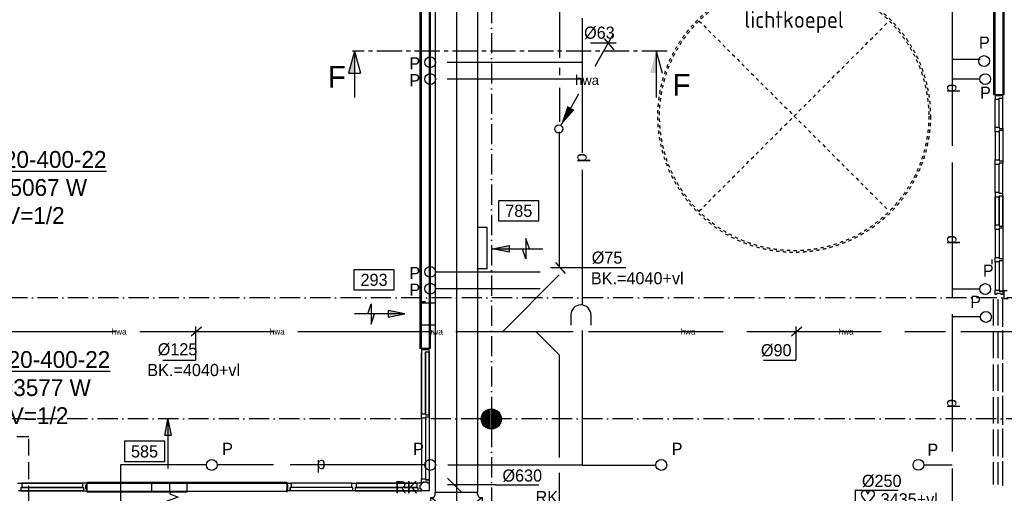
# Model space of a CAD drawing. Extents: x -41378 to 114803, y -24080 to 82188.
# Tile 58 of 137: x 16882 to 31514, y 50723 to 57759. Entities that reach past the tile are written whole.
import ezdxf
from ezdxf.enums import TextEntityAlignment as Align

# ---------------------------------------------------------------- set-up
doc = ezdxf.new("R2010")
doc.units = 0
doc.header["$LTSCALE"] = 50
for name, pattern in [('2322000', [45, 40, -5]), ('2322105', [47, 40, -7]), ('2322108', [7, 5, -2]), ('2322122', [47, 40, -7]), ('CENTER2', [11.25, 7.5, -1.25, 1.25, -1.25]), ('CENTER4', [5, 3.125, -0.625, 0.625, -0.625]), ('DASHDOT', [9, 6, -1.5, 0, -1.5]), ('HIDDEN', [2, 1, -1])]:
    doc.linetypes.add(name, pattern=pattern)
doc.layers.get('0').update_dxf_attribs({"linetype": 'CONTINUOUS'})
doc.layers.get('DEFPOINTS').update_dxf_attribs({"linetype": 'CONTINUOUS'})
for name, color, linetype in [('AL$1----_TEKST', 7, 'CONTINUOUS'), ('AL$7----_STRAMIEN', 1, 'DASHDOT'), ('AL22----_BINNENWAND', 7, 'CONTINUOUS'), ('AL27----_DAKEN', 7, 'CONTINUOUS'), ('AL28----_KONSTRUKTIE', 3, 'CONTINUOUS'), ('AL32----_BINNENKOZ', 7, 'CONTINUOUS'), ('AL37----_DAKOPENING', 7, 'HIDDEN'), ('ALXAA---_GEWBETON', 12, 'CONTINUOUS'), ('DOORSNEDE', 1, 'CONTINUOUS'), ('KABELGGOOT1', 8, 'CONTINUOUS'), ('WI561---', 1, 'CONTINUOUS'), ('WL$1----', 3, 'CONTINUOUS'), ('WL521---', 4, 'CONTINUOUS'), ('WL5501--', 4, 'CONTINUOUS'), ('WL561---_RETOUR', 4, 'CONTINUOUS'), ('WL562---', 4, 'CONTINUOUS'), ('WL570---', 3, 'CONTINUOUS'), ('WL570---_HARTLIJN', 7, 'CONTINUOUS'), ('WL570---_RETOUR', 3, 'CONTINUOUS'), ('WL570---_TOEVOER', 3, 'CONTINUOUS'), ('WM$1----', 1, 'CONTINUOUS'), ('WM521---', 1, 'CONTINUOUS'), ('WM570---', 1, 'CONTINUOUS')]:
    doc.layers.add(name, color=color, linetype=linetype)
doc.layers.get('0').freeze()
doc.styles.add('BURO-018', font='BUROFONT.shx', dxfattribs={"height": 90})
doc.styles.add('BURO-025', font='BUROFONT.shx', dxfattribs={"height": 250})
doc.styles.add('BURO-050', font='BUROFONT.shx', dxfattribs={"height": 500})
doc.styles.get("Standard").update_dxf_attribs({"font": 'ISOCP'})
doc.dimstyles.new('CEES', dxfattribs={"dimscale": 100, "dimtxt": 3, "dimasz": 3, "dimexe": 1, "dimexo": 1, "dimgap": 1.5, "dimtad": 0, "dimdec": 0, "dimzin": 0, "dimtxsty": 'BURO-018', "dimcen": -3, "dimdle": 1.25, "dimclrd": 1, "dimclre": 1, "dimclrt": 1, "dimazin": 3, "dimtfac": 0.75, "dimtdec": 0, "dimtofl": 0, "dimtmove": 0, "dimatfit": 3, "dimtvp": 1.5, "dimtolj": 1, "dimtzin": 0})

# ---------------------------------------------------------------- blocks, each defined once
blk = doc.blocks.new('LU-1D-K-276')
at = {"color": 0, "linetype": 'CONTINUOUS'}
for p, q in [((-0.5, 315), (0.5, 315)), ((-0.5, -315), (0.5, -315))]:
    blk.add_line(p, q, dxfattribs=at)
at = {"layer": 'WL570---_HARTLIJN', "linetype": 'CENTER2'}
blk.add_line((-0.5, 0), (0.5, 0), dxfattribs=at)
blk = doc.blocks.new('LU-PIJL6')
at = {"color": 0, "linetype": 'CONTINUOUS'}
for p, q in [((-5, -1.5), (-5, 1.5)), ((-5, 1.5), (-4.5, 0)), ((0, 0), (-7.5, 0)), ((-5.5, 0), (-5, -1.5)), ((-2.5, -0.5), (-2.5, 0.5)), ((-2.5, 0.5), (0, 0)), ((0, 0), (-2.5, -0.5))]:
    blk.add_line(p, q, dxfattribs=at)
blk.add_solid([(-2.5, 0.5), (-2.5, -0.5), (0, 0)], dxfattribs=at)
blk = doc.blocks.new('LU-2D-K-267')
at = {"color": 0, "linetype": 'CONTINUOUS'}
for p, q in [((-0.5, 307.5), (0.5, 307.5)), ((-0.5, -307.5), (0.5, -307.5))]:
    blk.add_line(p, q, dxfattribs=at)
blk = doc.blocks.new('LU-ORND')
at = {"color": 0, "linetype": 'CONTINUOUS'}
for p, q in [((-3, 1.5), (-3, -1.5)), ((3, 1.5), (-3, 1.5)), ((3, -1.5), (3, 1.5)), ((-3, -1.5), (3, -1.5))]:
    blk.add_line(p, q, dxfattribs=at)
blk = doc.blocks.new('*D119')
at = {"color": 1, "linetype": 'BYBLOCK'}
for p, q in [((25684, 57833), (26089, 57833)), ((25989, 57533), (25989, 56398)), ((23370, 56098), (26089, 56098))]:
    blk.add_line(p, q, dxfattribs=at)
for points in [[(25939, 57533), (26039, 57533), (25989, 57833)], [(25939, 56398), (26039, 56398), (25989, 56098)]]:
    blk.add_solid(points, dxfattribs=at)
at = {"layer": 'DEFPOINTS', "color": 0, "linetype": 'BYBLOCK'}
for p in [(25584, 57833), (23270, 56098), (25989, 56098)]:
    blk.add_point(p, dxfattribs=at)
at = {"color": 1, "linetype": 'BYBLOCK', "insert": (25712, 56966), "char_height": 180, "attachment_point": 5, "rotation": 90, "style": 'BURO-018'}
blk.add_mtext('\\A1;1735', dxfattribs=at)
blk = doc.blocks.new('*D120')
at = {"color": 1, "linetype": 'BYBLOCK'}
for p, q in [((25188, 56098), (26091, 56098)), ((25991, 55798), (25991, 54663)), ((24847, 54363), (26091, 54363))]:
    blk.add_line(p, q, dxfattribs=at)
for points in [[(25941, 55798), (26041, 55798), (25991, 56098)], [(25941, 54663), (26041, 54663), (25991, 54363)]]:
    blk.add_solid(points, dxfattribs=at)
at = {"layer": 'DEFPOINTS', "color": 0, "linetype": 'BYBLOCK'}
for p in [(25088, 56098), (24747, 54363), (25991, 54363)]:
    blk.add_point(p, dxfattribs=at)
at = {"color": 1, "linetype": 'BYBLOCK', "insert": (25714, 55231), "char_height": 180, "attachment_point": 5, "rotation": 90, "style": 'BURO-018'}
blk.add_mtext('\\A1;1735', dxfattribs=at)
blk = doc.blocks.new('LU-1D-T-5A-2762765-Q2')
at = {"color": 0, "linetype": 'CONTINUOUS'}
for p, q in [((-365, 315), (-387, 315)), ((-387, 315), (-387, -315)), ((-315, 365), (-315, 398)), ((-315, 398), (315, 398)), ((315, 365), (315, 398)), ((387, 315), (365, 315)), ((387, -315), (387, 315)), ((-387, -315), (387, -315))]:
    blk.add_line(p, q, dxfattribs=at)
at = {"color": 0, "linetype": 'CONTINUOUS', "flags": 128}
for points in [[(-365, 315, 0.02182), (-360, 315, 0.037214), (-357, 316, 0.006436), (-350, 317, 0.02182), (-348, 318, 0.02182), (-344, 320, 0.02182), (-340, 322, 0.02182), (-336, 324, 0.02182), (-333, 327, 0.02182), (-330, 330, 0.02182), (-327, 333, 0.02182), (-324, 336, 0.02182), (-322, 340, 0.02182), (-320, 344, 0.02182), (-318, 348, 0.02182), (-317, 350, 0.006436), (-316, 357, 0.037214), (-315, 360, 0.02182), (-315, 365)], [(315, 365, 0.02182), (315, 360, 0.037214), (316, 357, 0.006436), (317, 350, 0.02182), (318, 348, 0.02182), (320, 344, 0.02182), (322, 340, 0.02182), (324, 336, 0.02182), (327, 333, 0.02182), (330, 330, 0.02182), (333, 327, 0.02182), (336, 324, 0.02182), (340, 322, 0.02182), (344, 320, 0.02182), (348, 318, 0.02182), (350, 317, 0.006436), (357, 316, 0.037214), (360, 315, 0.02182), (365, 315)]]:
    blk.add_lwpolyline(points, format="xyb", dxfattribs=at)
at = {"color": 0, "linetype": 'CONTINUOUS'}
blk.add_arc((0, 680), 517, 225, 315, dxfattribs=at)
at = {"layer": 'WL570---_HARTLIJN', "linetype": 'CENTER4'}
for p, q in [((0, 398), (0, 0)), ((-387, 0), (387, 0))]:
    blk.add_line(p, q, dxfattribs=at)
blk = doc.blocks.new('*U125', base_point=(23373, 51367))
at = {"layer": 'WM570---', "linetype": 'CONTINUOUS'}
for p, q in [((23273, 51467), (23472, 51267)), ((23988, 51367), (23273, 51367)), ((23988, 51367), (24628, 51367))]:
    blk.add_line(p, q, dxfattribs=at)
at = {"layer": 'WM570---', "linetype": 'CONTINUOUS', "style": 'BURO-018'}
blk.add_text('%%c630', height=180, dxfattribs=at).set_placement((24088, 51417))
blk = doc.blocks.new('*U126', base_point=(26074, 50343))
at = {"layer": 'WM570---', "linetype": 'CONTINUOUS'}
for p, q in [((26074, 50768), (26074, 50243)), ((26074, 50768), (26714, 50768)), ((26173, 50442), (25974, 50243))]:
    blk.add_line(p, q, dxfattribs=at)
at = {"layer": 'WM570---', "linetype": 'CONTINUOUS', "style": 'BURO-018'}
blk.add_text('%%c250', height=180, dxfattribs=at).set_placement((26174, 50818))
blk = doc.blocks.new('LU-2D-K-145')
at = {"color": 0, "linetype": 'CONTINUOUS'}
for p, q in [((-0.5, 162.5), (0.5, 162.5)), ((-0.5, -162.5), (0.5, -162.5))]:
    blk.add_line(p, q, dxfattribs=at)
blk = doc.blocks.new('LU-1D-F-FA329')
at = {"color": 0, "linetype": 'CONTINUOUS'}
for p, q in [((-405, 0), (-364, 0)), ((-364, 0), (-318, 125)), ((-318, 125), (-273, 0)), ((-273, 0), (-227, -125)), ((-227, -125), (-182, 0)), ((-182, 0), (-136, 125)), ((-136, 125), (-91, 0)), ((-91, 0), (-45, -125)), ((-45, -125), (0, 0)), ((0, 0), (45, 125)), ((45, 125), (91, 0)), ((91, 0), (136, -125)), ((136, -125), (182, 0)), ((182, 0), (227, 125)), ((227, 125), (273, 0)), ((273, 0), (318, -125)), ((318, -125), (364, 0)), ((364, 0), (405, 0))]:
    blk.add_line(p, q, dxfattribs=at)
blk = doc.blocks.new('LU-PIJL7')
at = {"color": 0, "linetype": 'CONTINUOUS'}
for p, q in [((0, 0), (-15, 0)), ((-5, -1), (-5, 1)), ((-5, 1), (0, 0)), ((0, 0), (-5, -1))]:
    blk.add_line(p, q, dxfattribs=at)
blk.add_solid([(-5, 1), (-5, -1), (0, 0)], dxfattribs=at)
blk = doc.blocks.new('LDV3')
at = {"color": 0, "linetype": 'CONTINUOUS'}
for p, q in [((4.5, 7.79), (6.75, 11.69)), ((0.25, 0.43), (2.5, 4.33))]:
    blk.add_line(p, q, dxfattribs=at)
blk.add_lwpolyline([(0.25, 0.43, 0, 1, 0), (1.5, 2.6, 1, 1, 0)], format="xyseb", dxfattribs=at)
blk.add_circle((0, 0), 0.5, dxfattribs=at)
at = {"color": 0, "linetype": 'CONTINUOUS', "style": 'BURO-018'}
blk.add_attdef('LD_TEXT1', text='', height=1.8, dxfattribs=at).set_placement((3.5, 6.06), align=Align.MIDDLE)
blk = doc.blocks.new('CVRINFO2')
at = {"color": 0, "linetype": 'CONTINUOUS', "style": 'BURO-025'}
for tag, p in [('CV_TEXT125', (0, 0)), ('CV_TEXT225', (0, -4.17)), ('CV_TEXT325', (0, -8.33)), ('CV_TEXT425', (0, -12.5))]:
    blk.add_attdef(tag, p, '', height=2.5, dxfattribs=at)
blk = doc.blocks.new('HART')
at = {"color": 1}
for q in [(-39.7, 52.4), (39.7, 52.4)]:
    blk.add_line((0, 0), q, dxfattribs=at)
for centre, start, end in [((-22.1, 65.7), 0, 217.18669), ((22.1, 65.7), 322.81331, 180)]:
    blk.add_arc(centre, 22.1, start, end, dxfattribs=at)
blk = doc.blocks.new('*D450')
at = {"color": 1, "linetype": 'BYBLOCK'}
for p, q in [((22342, 53394), (21139, 53394)), ((21239, 53094), (21239, 51171)), ((22342, 50871), (21139, 50871))]:
    blk.add_line(p, q, dxfattribs=at)
for points in [[(21189, 53094), (21289, 53094), (21239, 53394)], [(21189, 51171), (21289, 51171), (21239, 50871)]]:
    blk.add_solid(points, dxfattribs=at)
at = {"layer": 'DEFPOINTS', "color": 0, "linetype": 'BYBLOCK'}
for p in [(22442, 53394), (21239, 50871), (22442, 50871)]:
    blk.add_point(p, dxfattribs=at)
at = {"color": 1, "linetype": 'BYBLOCK', "insert": (20962, 52133), "char_height": 180, "attachment_point": 5, "rotation": 90, "style": 'BURO-018'}
blk.add_mtext('\\A1;2500', dxfattribs=at)
blk = doc.blocks.new('LDS')
at = {"color": 0, "linetype": 'CONTINUOUS'}
for p, q in [((0, 1), (1, 1)), ((0, -1), (1, -1))]:
    blk.add_line(p, q, dxfattribs=at)
blk.add_arc((0, 0), 1, 90, 270, dxfattribs=at)
blk = doc.blocks.new('2322000-2')
at = {"layer": 'WM$1----', "color": 0, "style": 'BURO-018'}
for p in [(30739, 56740), (25244, 55708), (30739, 54490), (30739, 52057)]:
    blk.add_text('p', height=180, rotation=90, dxfattribs=at).set_placement(p, align=Align.MIDDLE)
blk.add_text('p', height=180, dxfattribs=at).set_placement((21360, 51145), align=Align.MIDDLE)
blk = doc.blocks.new('2322122-2')
at = {"layer": 'WM521---', "color": 0, "style": 'BURO-018'}
for p in [(18360, 53128), (20710, 53128), (23060, 53128), (26814, 53128), (29164, 53128)]:
    blk.add_text('hwa', height=90, dxfattribs=at).set_placement(p, align=Align.MIDDLE)

msp = doc.modelspace()

# ---------------------------------------------------------------- linework, layer by layer
at = {"layer": 'AL$7----_STRAMIEN', "color": 1}
for p, q in [((112869.9, 53627.3), (10184, 53627.3)), ((112410.4, 51827.3), (-35182.3, 51827.3))]:
    msp.add_line(p, q, dxfattribs=at)
msp.add_lwpolyline([(23891, 80064.7), (23891, 41627.3)], dxfattribs=at)
at = {"layer": 'AL22----_BINNENWAND', "color": 8}
for p, q in [((31358, 56643.8), (31358, 59611.8)), ((31508, 59611.8), (31508, 56643.8)), ((22833, 52873), (22833, 59292.5)), ((22983, 59292.5), (22983, 52873)), ((31508, 56643.8), (31358, 56643.8)), ((22983, 52873), (22833, 52873)), ((17882.5, 50889.5), (20849.5, 50889.5)), ((17882.5, 50739.5), (17882.5, 50889.5)), ((20849.5, 50889.5), (20849.5, 50739.5)), ((19372.9, 50739.5), (17882.5, 50739.5))]:
    msp.add_line(p, q, dxfattribs=at)
at = {"layer": 'AL22----_BINNENWAND', "color": 8, "linetype": 'CONTINUOUS'}
for p, q in [((31373, 59611.8), (31373, 56643.8)), ((31493, 59611.8), (31493, 56643.8)), ((22848, 59292.5), (22848, 52873)), ((22968, 59292.5), (22968, 52873)), ((17882.5, 50874.5), (20849.5, 50874.5)), ((17882.5, 50754.5), (20849.5, 50754.5))]:
    msp.add_line(p, q, dxfattribs=at)
at = {"layer": 'AL27----_DAKEN', "color": 8, "linetype": 'HIDDEN'}
for p, q in [((26976.8, 57741.5), (29805.2, 54913.1)), ((26976.8, 54913.1), (29805.2, 57741.5))]:
    msp.add_line(p, q, dxfattribs=at)
at = {"layer": 'AL28----_KONSTRUKTIE', "color": 8}
msp.add_circle((23891, 51827.3), 150, dxfattribs=at)
at = {"layer": 'AL32----_BINNENKOZ', "color": 8}
for p, q in [((31398, 56643.8), (31376, 56643.8)), ((31376, 56643.8), (31376, 56576.8)), ((31398, 56627.8), (31398, 56643.8)), ((31465, 56627.8), (31398, 56627.8)), ((31490, 56643.8), (31465, 56643.8)), ((31465, 56643.8), (31465, 56627.8)), ((31490, 56593.8), (31490, 56643.8)), ((31376, 56160.8), (31376, 56576.8)), ((31376, 56160.8), (31376, 56576.8)), ((31376, 56576.8), (31439, 56576.8)), ((31439, 56576.8), (31439, 56593.8)), ((31439, 56593.8), (31490, 56593.8)), ((31439, 56160.8), (31439, 56576.8)), ((31490, 56143.8), (31490, 56593.8)), ((31376, 56093.8), (31376, 56160.8)), ((31376, 56160.8), (31439, 56160.8)), ((31376, 56093.8), (31376, 55677.3)), ((31439, 56093.8), (31376, 56093.8)), ((31376, 56093.8), (31376, 55677.3)), ((31439, 56160.8), (31439, 56143.8)), ((31439, 56143.8), (31490, 56143.8)), ((31490, 56110.8), (31439, 56110.8)), ((31439, 56110.8), (31439, 56093.8)), ((31439, 56093.8), (31439, 55677.3)), ((31490, 56143.8), (31490, 56110.8)), ((31490, 56110.8), (31490, 55660.3)), ((31376, 55610.3), (31376, 55677.3)), ((31376, 55677.3), (31439, 55677.3)), ((31376, 55193.8), (31376, 55610.3)), ((31439, 55610.3), (31376, 55610.3)), ((31376, 55193.8), (31376, 55610.3)), ((31439, 55677.3), (31439, 55660.3)), ((31439, 55660.3), (31490, 55660.3)), ((31490, 55627.3), (31439, 55627.3)), ((31439, 55627.3), (31439, 55610.3)), ((31439, 55193.8), (31439, 55610.3)), ((31490, 55660.3), (31490, 55627.3)), ((31490, 55176.8), (31490, 55627.3)), ((31439, 55193.8), (31376, 55193.8)), ((31376, 55193.8), (31376, 55126.8)), ((31439, 55176.8), (31439, 55193.8)), ((31490, 55176.8), (31439, 55176.8)), ((31490, 55143.8), (31490, 55176.8)), ((31376, 55126.8), (31376, 54710.3)), ((31376, 54710.3), (31376, 55126.8)), ((31376, 55126.8), (31376, 54710.3)), ((31376, 55126.8), (31439, 55126.8)), ((31376, 54710.3), (31376, 55126.8)), ((31439, 55126.8), (31439, 55143.8)), ((31439, 55143.8), (31490, 55143.8)), ((31439, 55126.8), (31439, 54710.3)), ((31439, 54710.3), (31439, 55126.8)), ((31490, 55143.8), (31490, 54693.3)), ((31490, 54693.3), (31490, 55143.8)), ((31376, 54643.3), (31376, 54710.3)), ((31376, 54710.3), (31439, 54710.3)), ((31376, 54643.3), (31376, 54226.8)), ((31439, 54643.3), (31376, 54643.3)), ((31376, 54643.3), (31376, 54226.8)), ((31439, 54710.3), (31439, 54693.3)), ((31439, 54693.3), (31490, 54693.3)), ((31490, 54660.3), (31439, 54660.3)), ((31439, 54660.3), (31439, 54643.3)), ((31439, 54643.3), (31439, 54226.8)), ((31490, 54693.3), (31490, 54660.3)), ((31490, 54660.3), (31490, 54209.8)), ((31376, 54159.8), (31376, 54226.8)), ((31376, 54226.8), (31439, 54226.8)), ((31439, 54159.8), (31376, 54159.8)), ((31376, 54159.3), (31376, 53742.8)), ((31439, 54226.8), (31439, 54209.8)), ((31439, 54209.8), (31490, 54209.8)), ((31490, 54176.8), (31439, 54176.8)), ((31439, 54176.8), (31439, 54159.8)), ((31439, 54159.3), (31439, 53742.8)), ((31490, 54209.8), (31490, 54176.8)), ((31490, 54176.3), (31490, 53725.8)), ((31376, 53675.8), (31376, 53742.8)), ((31376, 53742.8), (31439, 53742.8)), ((31439, 53742.8), (31439, 53725.8)), ((31490, 53725.8), (31439, 53725.8)), ((31439, 53725.8), (31490, 53725.8)), ((31490, 53725.8), (31490, 53675.8)), ((31505, 53732.8), (31505, 53618.8)), ((31555, 53732.8), (31505, 53732.8)), ((22851, 53571.8), (22914, 53571.8)), ((31351, 53213.8), (31351, 53608.8)), ((31398, 53675.8), (31376, 53675.8)), ((31465, 53691.8), (31398, 53691.8)), ((31398, 53691.8), (31398, 53675.8)), ((31423, 53213.8), (31423, 53608.8)), ((31465, 53675.8), (31465, 53691.8)), ((31490, 53675.8), (31465, 53675.8)), ((31490, 53196.8), (31490, 53625.8)), ((31505, 53618.8), (31572, 53618.8)), ((31351, 52728.8), (31351, 53123.8)), ((31423, 52728.8), (31423, 53123.8)), ((31490, 52711.8), (31490, 53140.8)), ((22873, 52873), (22851, 52873)), ((22851, 52873), (22851, 52806)), ((22873, 52857), (22873, 52873)), ((22940, 52857), (22873, 52857)), ((22914, 52806), (22914, 52823)), ((22914, 52823), (22965, 52823)), ((22965, 52873), (22940, 52873)), ((22940, 52873), (22940, 52857)), ((22965, 52823), (22965, 52873)), ((22965, 51889), (22965, 52823)), ((22965, 52823), (22965, 51889)), ((22851, 51906), (22851, 52806)), ((22851, 52806), (22851, 51906)), ((22851, 51906), (22851, 52806)), ((22851, 52806), (22851, 51906)), ((22914, 51906), (22914, 52806)), ((22914, 52806), (22914, 51906)), ((31351, 52243.8), (31351, 52638.8)), ((31423, 52243.8), (31423, 52638.8)), ((31490, 52226.8), (31490, 52655.8)), ((31351, 51758.8), (31351, 52153.8)), ((31423, 51758.8), (31423, 52153.8)), ((31490, 51741.8), (31490, 52170.8)), ((22851, 51839), (22851, 51906)), ((22851, 51906), (22914, 51906)), ((22851, 51839), (22851, 50938.5)), ((22914, 51839), (22851, 51839)), ((22914, 51906), (22914, 51889)), ((22914, 51889), (22965, 51889)), ((22965, 51856), (22914, 51856)), ((22914, 51856), (22914, 51839)), ((22914, 51839), (22914, 50938.5)), ((22965, 51889), (22965, 51856)), ((22965, 51856), (22965, 50921.5)), ((31351, 51273.8), (31351, 51668.8)), ((31423, 51273.8), (31423, 51668.8)), ((31490, 51256.8), (31490, 51685.8)), ((31351, 50852.7), (31351, 51183.8)), ((31423, 50852.7), (31423, 51183.8)), ((31490, 50835.7), (31490, 51200.8)), ((22851, 50871.5), (22851, 50938.5)), ((22851, 50938.5), (22914, 50938.5)), ((22914, 50938.5), (22914, 50921.5)), ((22965, 50921.5), (22914, 50921.5)), ((22914, 50921.5), (22965, 50921.5)), ((22965, 50921.5), (22965, 50871.5)), ((16848.5, 50871.5), (16915.5, 50871.5)), ((16915.5, 50808.5), (16898.5, 50808.5)), ((16898.5, 50808.5), (16898.5, 50757.5)), ((16915.5, 50871.5), (17815.5, 50871.5)), ((17815.5, 50871.5), (16915.5, 50871.5)), ((16915.5, 50871.5), (17815.5, 50871.5)), ((17815.5, 50871.5), (16915.5, 50871.5)), ((16915.5, 50871.5), (16915.5, 50808.5)), ((16915.5, 50808.5), (17815.5, 50808.5)), ((17815.5, 50808.5), (16915.5, 50808.5)), ((17882.5, 50871.5), (17815.5, 50871.5)), ((17815.5, 50871.5), (17815.5, 50808.5)), ((17815.5, 50808.5), (17832.5, 50808.5)), ((17832.5, 50808.5), (17832.5, 50757.5)), ((17866.5, 50782.5), (17866.5, 50849.5)), ((17866.5, 50849.5), (17882.5, 50849.5)), ((17882.5, 50782.5), (17866.5, 50782.5)), ((17882.5, 50849.5), (17882.5, 50871.5)), ((17882.5, 50757.5), (17882.5, 50782.5)), ((20849.5, 50849.5), (20849.5, 50871.5)), ((20849.5, 50871.5), (20916.5, 50871.5)), ((20865.5, 50849.5), (20849.5, 50849.5)), ((20849.5, 50757.5), (20849.5, 50782.5)), ((20849.5, 50782.5), (20865.5, 50782.5)), ((20865.5, 50782.5), (20865.5, 50849.5)), ((20899.5, 50757.5), (20899.5, 50808.5)), ((20916.5, 50808.5), (20899.5, 50808.5)), ((20899.5, 50808.5), (20899.5, 50757.5)), ((20916.5, 50871.5), (20916.5, 50808.5)), ((21817, 50871.5), (20916.5, 50871.5)), ((21817, 50808.5), (20916.5, 50808.5)), ((21817, 50808.5), (21817, 50871.5)), ((21817, 50871.5), (21884, 50871.5)), ((21834, 50808.5), (21817, 50808.5)), ((21834, 50757.5), (21834, 50808.5)), ((21884, 50808.5), (21867, 50808.5)), ((21867, 50808.5), (21867, 50757.5)), ((21884, 50871.5), (22784, 50871.5)), ((22784, 50871.5), (21884, 50871.5)), ((21884, 50871.5), (22784, 50871.5)), ((22784, 50871.5), (21884, 50871.5)), ((21884, 50871.5), (21884, 50808.5)), ((21884, 50808.5), (22784, 50808.5)), ((22784, 50808.5), (21884, 50808.5)), ((22851, 50871.5), (22784, 50871.5)), ((22784, 50871.5), (22784, 50808.5)), ((22784, 50808.5), (22801, 50808.5)), ((22801, 50808.5), (22801, 50757.5)), ((22835, 50782.5), (22835, 50849.5)), ((22835, 50849.5), (22851, 50849.5)), ((22851, 50782.5), (22835, 50782.5)), ((22851, 50849.5), (22851, 50871.5)), ((22873, 50871.5), (22851, 50871.5)), ((22851, 50757.5), (22851, 50782.5)), ((22940, 50887.5), (22873, 50887.5)), ((22873, 50887.5), (22873, 50871.5)), ((22940, 50871.5), (22940, 50887.5)), ((22965, 50871.5), (22940, 50871.5)), ((22965, 50871.5), (22965, 50757.5)), ((16898.5, 50757.5), (16865.5, 50757.5)), ((16898.5, 50757.5), (17832.5, 50757.5)), ((17832.5, 50757.5), (16898.5, 50757.5)), ((17832.5, 50757.5), (17882.5, 50757.5)), ((20899.5, 50757.5), (20849.5, 50757.5)), ((21834, 50757.5), (20899.5, 50757.5)), ((21867, 50757.5), (21834, 50757.5)), ((21867, 50757.5), (22801, 50757.5)), ((22801, 50757.5), (21867, 50757.5)), ((22801, 50757.5), (22851, 50757.5)), ((22965, 50757.5), (22851, 50757.5))]:
    msp.add_line(p, q, dxfattribs=at)
at = {"layer": 'AL37----_DAKOPENING', "color": 8, "linetype": 'HIDDEN'}
for p, q in [((26976.8, 54913.1), (29805.2, 57741.5)), ((26976.8, 57741.5), (29805.2, 54913.1))]:
    msp.add_line(p, q, dxfattribs=at)
at = {"layer": 'AL37----_DAKOPENING', "color": 8}
for radius in [2025, 2000]:
    msp.add_circle((28391, 56327.3), radius, dxfattribs=at)
at = {"layer": 'ALXAA---_GEWBETON', "color": 8}
for p, q in [((23811, 51700.4), (23811, 51954.2)), ((23831, 51689.9), (23831, 51964.8)), ((23851, 51682.8), (23851, 51971.9)), ((23871, 51678.7), (23871, 51976)), ((23891, 51677.3), (23891, 51977.3)), ((23911, 51678.7), (23911, 51976)), ((23931, 51682.8), (23931, 51971.9)), ((23951, 51689.9), (23951, 51964.8)), ((23971, 51700.4), (23971, 51954.2)), ((23751, 51773.5), (23751, 51881.2)), ((23771, 51737.3), (23771, 51917.3)), ((23791, 51715.5), (23791, 51939.1)), ((23991, 51715.5), (23991, 51939.1)), ((24011, 51737.3), (24011, 51917.3)), ((24031, 51773.5), (24031, 51881.2))]:
    msp.add_line(p, q, dxfattribs=at)
at = {"layer": 'DOORSNEDE', "color": 200}
for p, q in [((21856.8, 57291.5), (21766.5, 56966.4)), ((21856.8, 57291.5), (21947, 56966.4)), ((21856.8, 57291.5), (21856.8, 56605.2)), ((26340.8, 57291.5), (26431.1, 56966.4)), ((26340.8, 57291.5), (26340.8, 56605.2)), ((21766.5, 56966.4), (21947, 56966.4))]:
    msp.add_line(p, q, dxfattribs=at)
at = {"layer": 'DOORSNEDE', "color": 200, "linetype": 'CENTER2'}
msp.add_line((26501.5, 57291.5), (21829.9, 57291.5), dxfattribs=at)
at = {"layer": 'DOORSNEDE', "color": 200}
for points in [[(21766.5, 56966.4), (21856.8, 56966.4), (21856.8, 57291.5)], [(26250.5, 56966.4), (26340.8, 56966.4), (26340.8, 57291.5)]]:
    msp.add_solid(points, dxfattribs=at)
at = {"layer": 'KABELGGOOT1'}
msp.add_line((31329.7, 54194.8), (31329.7, 54129.8), dxfattribs=at)
at = {"layer": 'WL$1----', "linetype": '2322000'}
for p, q in [((25243.5, 53530.6), (25243.5, 69136.4)), ((30739.4, 69136.4), (30739.4, 53343.5)), ((25237, 57123.5), (23071.6, 57123.5)), ((31156, 57170.5), (30739.4, 57170.5)), ((25237, 56873.8), (23071.6, 56873.8)), ((31149, 56875.8), (30739.4, 56875.8)), ((24614.1, 54009.8), (23071.6, 54009.8)), ((24614.1, 53760.1), (23071.6, 53760.1)), ((31156, 53754.6), (30739.4, 53754.6)), ((25243.5, 51141.6), (25243.5, 53348.5)), ((31160, 53343.5), (30739.4, 53343.5)), ((30739.4, 53343.5), (30739.4, 46271.4)), ((18381.1, 51144.7), (18381.1, 47365.9)), ((19656.2, 51144.7), (18381.1, 51144.7)), ((22901.7, 51144.7), (19817.7, 51144.7)), ((25243.5, 51141.6), (23071.6, 51141.6)), ((25243.5, 51141.6), (26327.7, 51141.6)), ((30318.8, 51146.2), (30739.4, 51146.2))]:
    msp.add_line(p, q, dxfattribs=at)
at = {"layer": 'WL$1----'}
for centre in [(31214.3, 57144.5), (22982.4, 57126.6), (22982.4, 56876.8), (31229.9, 56876.5), (22982.4, 54012.9), (22982.4, 53763.1), (31229.9, 53757.2), (31240.8, 53343.5), (19736.9, 51144.7), (22982.4, 51144.7), (26416.9, 51144.7), (30238.1, 51146.2)]:
    msp.add_circle(centre, 80.8, dxfattribs=at)
at = {"layer": 'WL521---', "linetype": '2322122'}
for p, q in [((24901.9, 61006.8), (24901.9, 57191.7)), ((24901.9, 57043.7), (24901.9, 56936.1)), ((24901.9, 56747.7), (24901.9, 56243.3)), ((24900.8, 56092.1), (24900.8, 53968.4)), ((16314.9, 53127.7), (25104.5, 53127.7)), ((25336.4, 53127.7), (30641.2, 53127.7)), ((30870, 53127.7), (40302.1, 53127.7)), ((24900.8, 52779.2), (24900.8, 51253.6)), ((24900.8, 51024.8), (24900.8, 48195.6))]:
    msp.add_line(p, q, dxfattribs=at)
at = {"layer": 'WL5501--', "linetype": '2322105'}
for p, q in [((24900.8, 53968.4), (24060.1, 53127.7)), ((24552.3, 53127.7), (24900.8, 52779.2))]:
    msp.add_line(p, q, dxfattribs=at)
at = {"layer": 'WL561---_RETOUR', "linetype": '2322108'}
for p in [(15439.6, 51567.2), (17015.9, 45684.1)]:
    msp.add_line(p, (17015.9, 51567.2), dxfattribs=at)
at = {"layer": 'WL570---'}
msp.add_line((25030.6, 56404), (25030.6, 56403), dxfattribs=at)
at = {"layer": 'WL570---_TOEVOER'}
for p, q in [((23829, 54056.7), (23829, 54670)), ((22837.1, 53186.3), (22837.1, 53594.2)), ((22837.1, 53244.2), (22837.1, 53544.2)), ((18816.3, 50890.6), (19419.7, 50890.6)), ((18847.9, 50742.4), (18847.9, 50890.6)), ((19113.1, 50735.9), (19113.1, 50890.6)), ((19372.9, 50739.5), (19372.9, 50890.6)), ((19372.9, 50742.4), (18847.9, 50742.4))]:
    msp.add_line(p, q, dxfattribs=at)
at = {"layer": 'WM$1----'}
for p, q in [((25364.3, 57416.7), (25747.1, 57416.7)), ((25565.9, 57480.3), (25710.4, 57311.8)), ((24844.5, 54153.7), (24986, 53988.8)), ((24770.1, 54076), (25889.2, 54076)), ((19428.8, 53063.9), (19583, 53196.1)), ((19494.9, 53199.7), (19494.9, 52700)), ((28351.2, 53063.9), (28505.4, 53196.1)), ((28417.3, 53199.7), (28417.3, 52700)), ((19010.6, 52700), (19494.9, 52700)), ((27933, 52700), (28417.3, 52700))]:
    msp.add_line(p, q, dxfattribs=at)

# ---------------------------------------------------------------- block references
at = {"layer": 'WI561---'}
ref = msp.add_blockref('CVRINFO2', (16276.1, 55558.5), dxfattribs=dict(at, xscale=100, yscale=100, zscale=100))
ref.add_attrib('CV_TEXT125', '%%u2720-400-22', (16276.1, 55558.5), dxfattribs={"layer": '0', "color": 2, "linetype": 'CONTINUOUS', "height": 250, "style": 'BURO-025'})
ref.add_attrib('CV_TEXT225', 'Q=5067 W', (16276.1, 55141.8), dxfattribs={"layer": '0', "color": 2, "linetype": 'CONTINUOUS', "height": 250, "style": 'BURO-025'})
ref.add_attrib('CV_TEXT325', 'ThV=1/2', (16276.1, 54725.1), dxfattribs={"layer": '0', "color": 2, "linetype": 'CONTINUOUS', "height": 250, "style": 'BURO-025'})
ref = msp.add_blockref('CVRINFO2', (16331.6, 52585.5), dxfattribs=dict(at, xscale=100, yscale=100, zscale=100))
ref.add_attrib('CV_TEXT125', '%%u1920-400-22', (16331.6, 52585.5), dxfattribs={"layer": '0', "color": 2, "linetype": 'CONTINUOUS', "height": 250, "style": 'BURO-025'})
ref.add_attrib('CV_TEXT225', 'Q=3577 W', (16331.6, 52168.8), dxfattribs={"layer": '0', "color": 2, "linetype": 'CONTINUOUS', "height": 250, "style": 'BURO-025'})
ref.add_attrib('CV_TEXT325', 'ThV=1/2', (16331.6, 51752.1), dxfattribs={"layer": '0', "color": 2, "linetype": 'CONTINUOUS', "height": 250, "style": 'BURO-025'})
at = {"layer": 'WL521---', "color": 2}
ref = msp.add_blockref('LDV3', (24893, 56136), dxfattribs=dict(at, xscale=120, yscale=120, zscale=120))
ref.add_attrib('LD_TEXT1', 'hwa', dxfattribs={"layer": '0', "color": 1, "linetype": 'CONTINUOUS', "height": 144, "style": 'BURO-018'}).set_placement((25313, 56863.5), align=Align.MIDDLE)
at = {"layer": 'WL562---', "color": 2, "linetype": 'CONTINUOUS', "xscale": 150, "yscale": 150, "zscale": 150, "rotation": 270}
msp.add_blockref('LDS', (25221.8, 53372.4), dxfattribs=at)
at = {"layer": 'WL570---_TOEVOER', "linetype": 'CONTINUOUS'}
for name, p, xscale, rotation in [('LU-1D-K-276', (23372.6, 60392.1), 19302.99816006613, 269.9999999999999), ('LU-2D-K-267', (23758.2, 54363.8), 140.7899430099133, 180), ('LU-2D-K-145', (22946.1, 53384.5), 217.8641169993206, 180)]:
    msp.add_blockref(name, p, dxfattribs=dict(at, xscale=xscale, rotation=rotation))
at = {"layer": 'WL570---_TOEVOER'}
for name, p, xscale, yscale, zscale, rotation in [('LU-PIJL6', (23906, 54356.5), 100, 100, 100, 180), ('LU-PIJL6', (22607.1, 53388.2), -100, 100, 100, 180), ('LU-PIJL7', (19085.6, 51826.4), 49, 49, 49, 90)]:
    msp.add_blockref(name, p, dxfattribs=dict(at, xscale=xscale, yscale=yscale, zscale=zscale, rotation=rotation))
at = {"layer": 'WL570---_TOEVOER', "linetype": 'CONTINUOUS', "rotation": 270}
msp.add_blockref('LU-1D-F-FA329', (19113.1, 50349.7), dxfattribs=at)
at = {"layer": 'WL570---_TOEVOER', "linetype": 'CONTINUOUS'}
msp.add_blockref('LU-1D-T-5A-2762765-Q2', (23372.6, 50342.7), dxfattribs=at)
at = {"layer": 'WM$1----'}
msp.add_blockref('2322000-2', (0, 0), dxfattribs=at)
at = {"layer": 'WM521---'}
msp.add_blockref('2322122-2', (0, 0), dxfattribs=at)
at = {"layer": 'WM570---', "color": 1}
ref = msp.add_blockref('LU-ORND', (24298.8, 54920), dxfattribs=dict(at, xscale=100, yscale=100, zscale=100))
ref.add_attrib('LU_TEXT1', '785', dxfattribs={"layer": '0', "color": 1, "linetype": 'CONTINUOUS', "height": 180, "style": 'BURO-018'}).set_placement((24298.8, 54920), align=Align.MIDDLE)
ref = msp.add_blockref('LU-ORND', (22148.1, 53894.9), dxfattribs=dict(at, xscale=100, yscale=100, zscale=100))
ref.add_attrib('LU_TEXT1', '293', dxfattribs={"layer": '0', "color": 1, "linetype": 'CONTINUOUS', "height": 180, "style": 'BURO-018'}).set_placement((22148.1, 53894.9), align=Align.MIDDLE)
ref = msp.add_blockref('LU-ORND', (18737.2, 51345.6), dxfattribs=dict(at, xscale=100, yscale=100, zscale=100))
ref.add_attrib('LU_TEXT1', '585', dxfattribs={"layer": '0', "color": 1, "linetype": 'CONTINUOUS', "height": 180, "style": 'BURO-018'}).set_placement((18737.2, 51345.6), align=Align.MIDDLE)
at = {"layer": 'WM570---'}
for name, p in [('*U125', (23341.4, 50847.2)), ('*U126', (29298, 50342.7))]:
    msp.add_blockref(name, p, dxfattribs=at)
at = {"layer": 'WM570---', "xscale": 2.25, "yscale": 2.25, "zscale": 2.25}
msp.add_blockref('HART', (29487.5, 50564.5), dxfattribs=at)

# ---------------------------------------------------------------- texts
at = {"layer": 'AL$1----_TEKST', "color": 8}
msp.add_text('lichtkoepel', height=250, dxfattribs=at).set_placement((28391, 57637.1), align=Align.CENTER)
at = {"layer": 'WL$1----', "color": 1, "style": 'BURO-018'}
for p in [(31137.6, 57329.4), (22673, 57020.6), (22673, 56770.9), (31153.2, 56584.3), (22673, 53906.9), (31195.3, 53942.1), (22673, 53657.2), (31007.5, 53477.9), (19890.9, 51293.6), (22728.4, 51293.6), (26570.9, 51293.6), (30371.4, 51280.6)]:
    msp.add_text('P', height=180, dxfattribs=at).set_placement(p)
at = {"layer": 'WL521---', "color": 2, "style": 'BURO-050'}
for p in [(21464.1, 56748.5), (26585.7, 56629.8)]:
    msp.add_text('F', height=325, dxfattribs=at).set_placement(p)
at = {"layer": 'WL570---_RETOUR', "color": 1, "style": 'BURO-018'}
for p in [(22460.2, 50724.5), (24547.6, 50576.8)]:
    msp.add_text('RK', height=180, dxfattribs=at).set_placement(p)
at = {"layer": 'WM$1----', "color": 1, "style": 'BURO-018'}
for s, p in [('%%C63', (25269.2, 57476.6)), ('%%C75', (25382.9, 54134.9)), ('%%C125', (18933.1, 52772.9)), ('%%C90', (27897.3, 52758.9))]:
    msp.add_text(s, height=180, dxfattribs=at).set_placement(p)
at = {"layer": 'WM570---', "color": 1, "style": 'BURO-018'}
for s, p in [('BK.=4040+vl', (25370.4, 53828)), ('BK.=4040+vl', (18778.5, 52465)), ('3435+vl', (29676.9, 50544.5))]:
    msp.add_text(s, height=180, dxfattribs=at).set_placement(p)

# ---------------------------------------------------------------- dimensions: what is measured, and where the dimension line sits
at = {"layer": 'WL570---', "color": 1}
for base, p1, p2, picture, middle in [((25988.9, 56098.3), (25583.9, 57833.3), (23269.7, 56098.3), '*D119', (25711.6, 56965.8)), ((25991.2, 54363.3), (25087.7, 56098.3), (24746.8, 54363.3), '*D120', (25713.9, 55230.8))]:
    dim = msp.add_linear_dim(base=base, p1=p1, p2=p2, angle=90, dimstyle='CEES', dxfattribs=at)
    dim.commit()
    dim.dimension.update_dxf_attribs({"geometry": picture, "text_midpoint": middle})
at = {"layer": 'WL570---_TOEVOER'}
dim = msp.add_linear_dim(base=(21239, 50871.5), p1=(22442.2, 53393.8), p2=(22442.2, 50871.5), angle=90, text='2500', dimstyle='CEES', dxfattribs=at)
dim.commit()
dim.dimension.update_dxf_attribs({"geometry": '*D450', "text_midpoint": (20961.6, 52132.6)})

doc.saveas('drawing.dxf')
